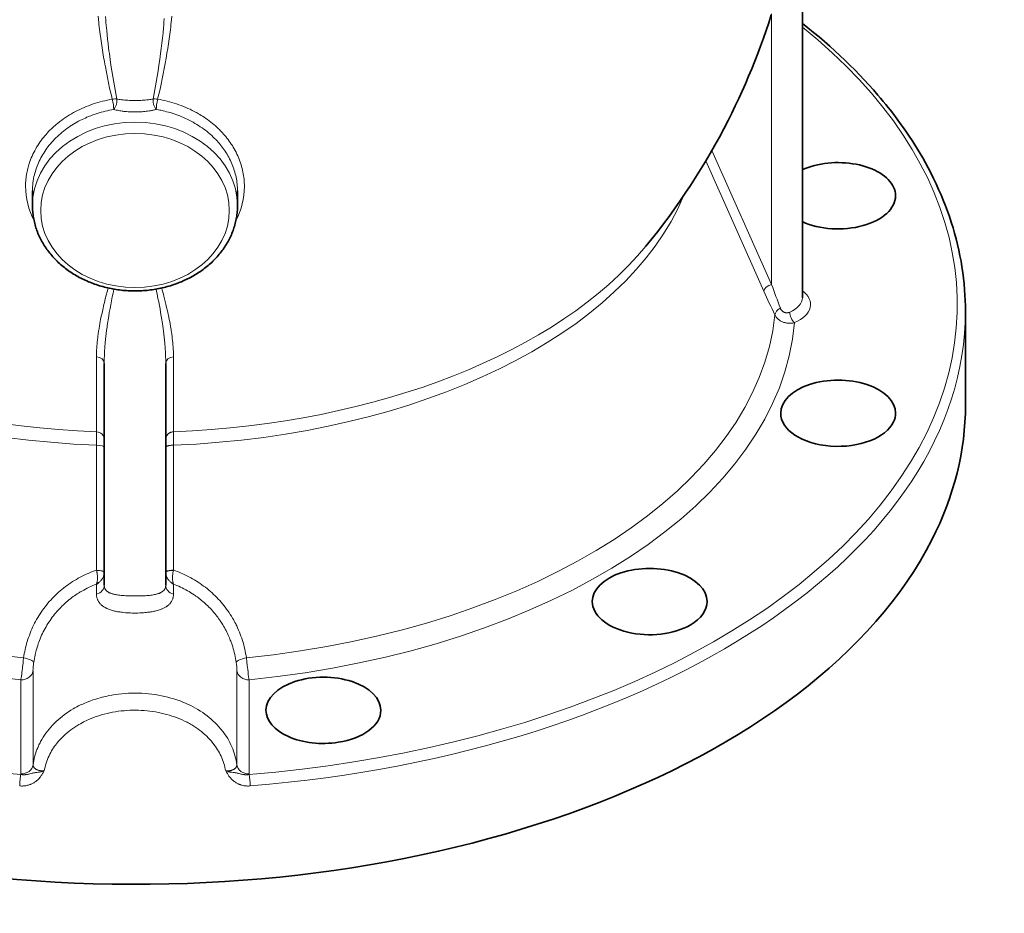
# Model space of a CAD drawing. Extents: x 330 to 1162, y 128 to 876.
# Tile 7 of 9: x 1042 to 1162, y 605 to 714. Entities that reach past the tile are written whole.
import ezdxf

# ---------------------------------------------------------------- set-up
doc = ezdxf.new("R2010")
doc.units = 0

msp = doc.modelspace()

# ---------------------------------------------------------------- linework, layer by layer
at = {"color": 7, "lineweight": 35}
for p, q in [((1137.63, 680.45), (1137.63, 735.62)), ((1157.52, 667.38), (1157.52, 678.81)), ((1052.52, 645.42), (1052.52, 672.45)), ((1060.02, 645.42), (1060.02, 672.45))]:
    msp.add_line(p, q, dxfattribs=at)
at = {"color": 7, "lineweight": 13}
for p, q in [((1133.88, 682.08), (1133.88, 715.08)), ((1126.59, 698.39), (1133.88, 682.08)), ((1125.85, 697.13), (1132.94, 681.25)), ((1051.58, 647.23), (1051.58, 662.47)), ((1060.96, 647.23), (1060.95, 662.47)), ((1042.35, 622.39), (1042.35, 633.85)), ((1043.84, 623.48), (1043.84, 634.95)), ((1068.7, 623.48), (1068.7, 634.95)), ((1070.19, 622.39), (1070.19, 633.85))]:
    msp.add_line(p, q, dxfattribs=at)
at = {"color": 7, "lineweight": 35, "ltscale": 0.089835}
for p, q in [((1043.77, 693.47), (1043.77, 691.67)), ((1068.77, 693.47), (1068.77, 691.67))]:
    msp.add_line(p, q, dxfattribs=at)
at = {"color": 7, "lineweight": 13, "ltscale": 0.457445}
for p, q in [((1051.58, 673.26), (1051.58, 664.11)), ((1060.96, 673.26), (1060.96, 664.11))]:
    msp.add_line(p, q, dxfattribs=at)
at = {"color": 7, "lineweight": 13, "ltscale": 0.001389}
for p, q in [((1051.58, 647.2), (1051.58, 647.23)), ((1060.95, 647.2), (1060.96, 647.23))]:
    msp.add_line(p, q, dxfattribs=at)
at = {"color": 7, "lineweight": 13, "ltscale": 0.062703}
for p, q in [((1051.58, 645.54), (1051.58, 644.28)), ((1060.96, 645.54), (1060.96, 644.28))]:
    msp.add_line(p, q, dxfattribs=at)
at = {"color": 7, "lineweight": 13}
for points in [[(1051.78, 714.8), (1051.82, 714.36), (1051.85, 714.07), (1051.88, 713.78), (1051.92, 713.48), (1051.95, 713.18), (1052.02, 712.61), (1052.1, 712.05), (1052.18, 711.48), (1052.26, 710.92), (1052.35, 710.36), (1052.44, 709.8), (1052.54, 709.25), (1052.6, 708.92), (1052.66, 708.6), (1052.78, 707.95), (1052.91, 707.31), (1053.04, 706.67), (1053.18, 706.03), (1053.29, 705.58), (1053.39, 705.12), (1053.5, 704.66)], [(1052.67, 714.76), (1052.71, 714.34), (1052.73, 714.02), (1052.76, 713.7), (1052.79, 713.38), (1052.82, 713.06), (1052.87, 712.52), (1052.93, 711.99), (1052.99, 711.46), (1053.05, 710.93), (1053.1, 710.58), (1053.15, 710.23), (1053.19, 709.87), (1053.24, 709.52), (1053.34, 708.82), (1053.45, 708.12), (1053.56, 707.43), (1053.68, 706.73), (1053.8, 706.04), (1053.93, 705.36), (1054.06, 704.68)], [(1058.48, 704.68), (1058.61, 705.37), (1058.73, 706.05), (1058.86, 706.74), (1058.97, 707.43), (1059.08, 708.12), (1059.19, 708.82), (1059.29, 709.52), (1059.34, 709.87), (1059.39, 710.22), (1059.47, 710.85), (1059.55, 711.48), (1059.62, 712.11), (1059.69, 712.74), (1059.75, 713.38), (1059.78, 713.69), (1059.8, 714.01), (1059.84, 714.49)], [(1059.03, 704.66), (1059.18, 705.28), (1059.32, 705.89), (1059.46, 706.51), (1059.59, 707.13), (1059.72, 707.76), (1059.84, 708.39), (1059.95, 709.01), (1060.07, 709.65), (1060.17, 710.28), (1060.27, 710.86), (1060.35, 711.43), (1060.43, 712.01), (1060.51, 712.6), (1060.58, 713.18), (1060.62, 713.48), (1060.65, 713.78), (1060.68, 714.06), (1060.71, 714.35), (1060.75, 714.79)], [(1042.93, 694.04), (1042.93, 694.25), (1042.94, 694.45), (1042.95, 694.66), (1042.97, 694.86), (1042.99, 695.07), (1043.02, 695.27), (1043.05, 695.48), (1043.08, 695.68), (1043.12, 695.86), (1043.16, 696.03), (1043.2, 696.2), (1043.24, 696.38), (1043.29, 696.53), (1043.33, 696.68), (1043.38, 696.83), (1043.42, 696.95), (1043.46, 697.06), (1043.54, 697.29), (1043.63, 697.51), (1043.72, 697.73), (1043.82, 697.95), (1043.93, 698.17), (1044.04, 698.38), (1044.16, 698.6), (1044.28, 698.81), (1044.41, 699.02), (1044.54, 699.22), (1044.68, 699.43), (1044.83, 699.63), (1044.97, 699.82), (1045.11, 700), (1045.26, 700.18), (1045.42, 700.36), (1045.57, 700.54), (1045.74, 700.71), (1045.9, 700.88), (1046.07, 701.05), (1046.22, 701.19), (1046.37, 701.33), (1046.53, 701.47), (1046.69, 701.6), (1046.83, 701.72), (1046.97, 701.83), (1047.12, 701.95), (1047.23, 702.03), (1047.34, 702.11), (1047.57, 702.28), (1047.8, 702.44), (1048.04, 702.59), (1048.28, 702.74), (1048.52, 702.89), (1048.77, 703.03), (1049.02, 703.16), (1049.28, 703.29), (1049.54, 703.42), (1049.8, 703.54), (1050.06, 703.66), (1050.33, 703.77), (1050.6, 703.87), (1050.88, 703.98), (1051.16, 704.08), (1051.45, 704.17), (1051.74, 704.26), (1052.03, 704.34), (1052.32, 704.41), (1052.61, 704.48), (1052.91, 704.55), (1053.2, 704.61), (1053.5, 704.66)], [(1058.48, 704.68), (1058.34, 704.66), (1058.2, 704.63), (1058.06, 704.61), (1057.91, 704.59), (1057.82, 704.58), (1057.72, 704.57), (1057.51, 704.55), (1057.31, 704.54), (1057.14, 704.53), (1056.97, 704.52), (1056.8, 704.51), (1056.67, 704.51), (1056.54, 704.51), (1056.28, 704.51), (1056.15, 704.51), (1056.02, 704.51), (1055.89, 704.51), (1055.76, 704.51), (1055.59, 704.52), (1055.41, 704.53), (1055.24, 704.54), (1055.03, 704.55), (1054.83, 704.57), (1054.73, 704.58), (1054.63, 704.59), (1054.48, 704.61), (1054.34, 704.63), (1054.19, 704.66), (1054.06, 704.68)], [(1059.03, 704.66), (1059.33, 704.61), (1059.62, 704.55), (1059.91, 704.49), (1060.2, 704.42), (1060.49, 704.34), (1060.78, 704.26), (1061.06, 704.17), (1061.34, 704.08), (1061.62, 703.99), (1061.9, 703.89), (1062.18, 703.78), (1062.45, 703.67), (1062.71, 703.55), (1062.98, 703.43), (1063.24, 703.3), (1063.5, 703.17), (1063.63, 703.1), (1063.76, 703.03), (1063.88, 702.96), (1064.01, 702.89), (1064.17, 702.79), (1064.33, 702.69), (1064.5, 702.59), (1064.71, 702.46), (1064.91, 702.32), (1065.11, 702.17), (1065.31, 702.03), (1065.51, 701.88), (1065.7, 701.72), (1065.89, 701.57), (1066.07, 701.41), (1066.27, 701.23), (1066.37, 701.14), (1066.47, 701.04), (1066.56, 700.95), (1066.66, 700.86), (1066.79, 700.71), (1066.93, 700.57), (1067.06, 700.42), (1067.19, 700.28), (1067.34, 700.1), (1067.48, 699.92), (1067.62, 699.74), (1067.76, 699.56), (1067.89, 699.38), (1068.01, 699.19), (1068.14, 699), (1068.25, 698.81), (1068.37, 698.61), (1068.49, 698.4), (1068.6, 698.19), (1068.7, 697.98), (1068.8, 697.77), (1068.89, 697.55), (1068.98, 697.34), (1069.06, 697.12), (1069.14, 696.9), (1069.21, 696.68), (1069.27, 696.46), (1069.33, 696.23), (1069.38, 696.01), (1069.43, 695.78), (1069.47, 695.57), (1069.51, 695.35), (1069.54, 695.13), (1069.56, 694.91), (1069.58, 694.7), (1069.59, 694.48), (1069.6, 694.26), (1069.6, 694.04)], [(1043.77, 693.47), (1043.77, 693.64), (1043.77, 693.82), (1043.78, 694), (1043.8, 694.17), (1043.81, 694.35), (1043.83, 694.49), (1043.85, 694.64), (1043.87, 694.78), (1043.89, 694.89), (1043.91, 695), (1043.95, 695.22), (1044, 695.43), (1044.06, 695.64), (1044.12, 695.86), (1044.18, 696.07), (1044.25, 696.28), (1044.33, 696.49), (1044.41, 696.7), (1044.5, 696.91), (1044.59, 697.11), (1044.69, 697.31), (1044.79, 697.51), (1044.9, 697.71), (1045.02, 697.91), (1045.14, 698.1), (1045.26, 698.3), (1045.39, 698.49), (1045.52, 698.68), (1045.66, 698.86), (1045.81, 699.05), (1045.96, 699.24), (1046.12, 699.42), (1046.29, 699.6), (1046.46, 699.78), (1046.63, 699.95), (1046.81, 700.12), (1046.99, 700.29), (1047.17, 700.45), (1047.37, 700.62), (1047.56, 700.77), (1047.76, 700.93), (1047.96, 701.08), (1048.17, 701.22), (1048.37, 701.36), (1048.57, 701.49), (1048.77, 701.61), (1048.98, 701.74), (1049.19, 701.86), (1049.4, 701.97), (1049.62, 702.09), (1049.84, 702.19), (1050.03, 702.29), (1050.22, 702.37), (1050.41, 702.46), (1050.61, 702.54), (1050.74, 702.59), (1050.87, 702.64), (1051.14, 702.74), (1051.4, 702.84), (1051.65, 702.92), (1051.9, 703), (1052.15, 703.07), (1052.4, 703.14), (1052.65, 703.2), (1052.9, 703.26), (1053.16, 703.32), (1053.42, 703.37), (1053.68, 703.42)], [(1058.86, 703.42), (1058.75, 703.39), (1058.64, 703.36), (1058.53, 703.33), (1058.44, 703.32), (1058.35, 703.3), (1058.27, 703.28), (1058.18, 703.26), (1058, 703.24), (1057.81, 703.21), (1057.63, 703.19), (1057.46, 703.17), (1057.3, 703.15), (1057.13, 703.14), (1056.96, 703.13), (1056.85, 703.13), (1056.74, 703.12), (1056.63, 703.12), (1056.51, 703.12), (1056.29, 703.11), (1056.07, 703.11), (1055.86, 703.12), (1055.65, 703.13), (1055.44, 703.14), (1055.23, 703.15), (1055.03, 703.17), (1054.92, 703.18), (1054.82, 703.2), (1054.69, 703.21), (1054.56, 703.23), (1054.42, 703.25), (1054.27, 703.28), (1054.12, 703.31), (1053.97, 703.34), (1053.82, 703.38), (1053.68, 703.42)], [(1058.86, 703.42), (1059.15, 703.37), (1059.29, 703.34), (1059.43, 703.31), (1059.57, 703.28), (1059.71, 703.25), (1059.92, 703.2), (1060.13, 703.14), (1060.34, 703.08), (1060.55, 703.03), (1060.79, 702.95), (1061.03, 702.87), (1061.26, 702.79), (1061.5, 702.71), (1061.73, 702.62), (1061.96, 702.53), (1062.19, 702.43), (1062.42, 702.33), (1062.65, 702.22), (1062.89, 702.1), (1063.12, 701.98), (1063.35, 701.85), (1063.58, 701.72), (1063.8, 701.59), (1064.02, 701.45), (1064.23, 701.31), (1064.44, 701.17), (1064.65, 701.02), (1064.85, 700.87), (1065.05, 700.71), (1065.25, 700.55), (1065.44, 700.39), (1065.63, 700.22), (1065.81, 700.05), (1065.98, 699.88), (1066.07, 699.79), (1066.15, 699.7), (1066.28, 699.57), (1066.4, 699.43), (1066.52, 699.29), (1066.64, 699.15), (1066.77, 698.99), (1066.9, 698.82), (1067.03, 698.65), (1067.15, 698.48), (1067.27, 698.31), (1067.38, 698.13), (1067.49, 697.95), (1067.6, 697.77), (1067.7, 697.58), (1067.81, 697.39), (1067.9, 697.19), (1068, 696.99), (1068.08, 696.79), (1068.17, 696.59), (1068.24, 696.39), (1068.32, 696.19), (1068.38, 695.98), (1068.44, 695.77), (1068.5, 695.57), (1068.55, 695.36), (1068.6, 695.15), (1068.64, 694.94), (1068.67, 694.73), (1068.7, 694.52), (1068.73, 694.31), (1068.74, 694.1), (1068.76, 693.89), (1068.76, 693.68), (1068.77, 693.47)], [(1051.58, 673.26), (1051.58, 673.43), (1051.58, 673.61), (1051.58, 673.78), (1051.59, 673.91), (1051.59, 674.04), (1051.61, 674.31), (1051.63, 674.58), (1051.65, 674.84), (1051.67, 675.11), (1051.69, 675.27), (1051.71, 675.42), (1051.73, 675.58), (1051.75, 675.74), (1051.79, 676.06), (1051.84, 676.38), (1051.89, 676.7), (1051.94, 677.02), (1051.99, 677.28), (1052.03, 677.54), (1052.08, 677.8), (1052.12, 678), (1052.16, 678.19), (1052.25, 678.59), (1052.33, 678.98), (1052.38, 679.2), (1052.43, 679.41), (1052.49, 679.64), (1052.54, 679.86), (1052.65, 680.3), (1052.77, 680.75), (1052.88, 681.19), (1053.01, 681.64)], [(1052.52, 672.45), (1052.52, 672.6), (1052.52, 672.75), (1052.52, 672.9), (1052.53, 673.06), (1052.54, 673.37), (1052.55, 673.68), (1052.57, 673.99), (1052.59, 674.31), (1052.61, 674.62), (1052.63, 674.8), (1052.64, 674.99), (1052.68, 675.36), (1052.72, 675.73), (1052.76, 676.1), (1052.81, 676.47), (1052.86, 676.85), (1052.89, 677.07), (1052.92, 677.29), (1052.96, 677.52), (1052.99, 677.75), (1053.07, 678.21), (1053.14, 678.67), (1053.23, 679.13), (1053.31, 679.6), (1053.4, 680.08), (1053.5, 680.55), (1053.6, 681.03), (1053.7, 681.5)], [(1058.84, 681.5), (1058.9, 681.22), (1058.96, 680.93), (1059.02, 680.65), (1059.07, 680.36), (1059.16, 679.94), (1059.24, 679.51), (1059.32, 679.09), (1059.39, 678.67), (1059.47, 678.21), (1059.54, 677.75), (1059.58, 677.52), (1059.61, 677.3), (1059.66, 676.99), (1059.7, 676.69), (1059.74, 676.39), (1059.78, 676.01), (1059.83, 675.64), (1059.87, 675.27), (1059.9, 674.9), (1059.92, 674.71), (1059.93, 674.53), (1059.95, 674.34), (1059.96, 674.16), (1059.97, 673.99), (1059.98, 673.81), (1059.99, 673.64), (1060, 673.47), (1060, 673.21), (1060.01, 672.96), (1060.02, 672.7), (1060.02, 672.45)], [(1059.53, 681.64), (1059.6, 681.39), (1059.67, 681.14), (1059.73, 680.89), (1059.79, 680.65), (1059.88, 680.33), (1059.96, 680), (1060.04, 679.68), (1060.13, 679.27), (1060.23, 678.87), (1060.31, 678.47), (1060.36, 678.27), (1060.4, 678.07), (1060.45, 677.81), (1060.5, 677.55), (1060.55, 677.28), (1060.61, 676.94), (1060.67, 676.6), (1060.69, 676.42), (1060.72, 676.25), (1060.75, 676), (1060.79, 675.74), (1060.82, 675.49), (1060.85, 675.24), (1060.88, 674.95), (1060.9, 674.66), (1060.91, 674.52), (1060.92, 674.38), (1060.94, 674.15), (1060.95, 673.93), (1060.95, 673.7), (1060.96, 673.48), (1060.96, 673.26)], [(1136.68, 677.41), (1136.58, 677.39), (1136.48, 677.37), (1136.38, 677.36), (1136.28, 677.35), (1136.19, 677.34), (1136.14, 677.34), (1136.09, 677.34), (1136.04, 677.34), (1135.99, 677.34), (1135.9, 677.34), (1135.82, 677.35), (1135.73, 677.36), (1135.64, 677.38), (1135.56, 677.39), (1135.48, 677.42), (1135.39, 677.44), (1135.31, 677.47), (1135.23, 677.5), (1135.16, 677.53), (1135.08, 677.57), (1135.01, 677.61), (1134.93, 677.65), (1134.86, 677.7), (1134.8, 677.75), (1134.73, 677.8), (1134.67, 677.85), (1134.61, 677.91), (1134.56, 677.97), (1134.5, 678.03), (1134.45, 678.1), (1134.41, 678.16), (1134.36, 678.23), (1134.33, 678.3), (1134.29, 678.37)], [(1136.09, 678.7), (1136.03, 678.67), (1135.97, 678.65), (1135.91, 678.64), (1135.85, 678.63), (1135.79, 678.62), (1135.76, 678.62), (1135.73, 678.62), (1135.68, 678.62), (1135.63, 678.62), (1135.58, 678.63), (1135.54, 678.64), (1135.49, 678.65), (1135.44, 678.66), (1135.4, 678.68), (1135.36, 678.7), (1135.32, 678.72), (1135.29, 678.74), (1135.25, 678.76), (1135.23, 678.78), (1135.21, 678.8), (1135.16, 678.84), (1135.12, 678.88), (1135.09, 678.92), (1135.05, 678.97), (1135.02, 679.02), (1134.99, 679.07), (1134.97, 679.12), (1134.94, 679.18)], [(1051.58, 664.11), (1051.58, 663.96), (1051.58, 663.79), (1051.58, 663.59), (1051.59, 663.38), (1051.58, 662.91), (1051.58, 662.47)], [(1060.96, 664.11), (1060.89, 664.1), (1060.83, 664.09), (1060.77, 664.08), (1060.7, 664.06), (1060.64, 664.04), (1060.61, 664.03), (1060.58, 664.02), (1060.55, 664.01), (1060.53, 663.99), (1060.47, 663.96), (1060.44, 663.94), (1060.42, 663.93), (1060.39, 663.91), (1060.37, 663.89), (1060.33, 663.86), (1060.29, 663.82), (1060.25, 663.79), (1060.22, 663.75), (1060.19, 663.71), (1060.16, 663.66), (1060.13, 663.62), (1060.11, 663.57), (1060.08, 663.52), (1060.07, 663.47), (1060.05, 663.42), (1060.04, 663.37), (1060.03, 663.32), (1060.02, 663.28), (1060.02, 663.24), (1060.02, 663.19)], [(1060.96, 664.11), (1060.96, 663.96), (1060.95, 663.79), (1060.95, 663.59), (1060.95, 663.38), (1060.95, 662.91), (1060.95, 662.47)], [(1060.95, 662.47), (1060.84, 662.47), (1060.72, 662.46), (1060.67, 662.46), (1060.61, 662.45), (1060.53, 662.44), (1060.46, 662.43), (1060.39, 662.42), (1060.35, 662.41), (1060.31, 662.4), (1060.27, 662.39), (1060.23, 662.38), (1060.19, 662.36), (1060.14, 662.34), (1060.12, 662.33), (1060.11, 662.32), (1060.09, 662.31), (1060.07, 662.3), (1060.06, 662.29), (1060.05, 662.28), (1060.03, 662.26), (1060.02, 662.24), (1060.02, 662.23), (1060.02, 662.21)], [(1051.58, 647.23), (1051.32, 647.14), (1051.07, 647.05), (1050.82, 646.95), (1050.57, 646.84), (1050.32, 646.73), (1050.07, 646.62), (1049.83, 646.5), (1049.59, 646.37), (1049.36, 646.24), (1049.12, 646.11), (1048.89, 645.97), (1048.66, 645.83), (1048.44, 645.68), (1048.21, 645.53), (1047.99, 645.38), (1047.78, 645.22), (1047.57, 645.05), (1047.36, 644.89), (1047.15, 644.71), (1046.95, 644.54), (1046.75, 644.35), (1046.56, 644.17), (1046.37, 643.98), (1046.18, 643.79), (1046, 643.59), (1045.82, 643.39), (1045.65, 643.19), (1045.48, 642.98), (1045.31, 642.77), (1045.15, 642.56), (1044.99, 642.34), (1044.84, 642.12), (1044.69, 641.9), (1044.55, 641.68), (1044.41, 641.45), (1044.28, 641.22), (1044.15, 640.98), (1044.03, 640.75), (1043.91, 640.51), (1043.79, 640.27), (1043.68, 640.03), (1043.58, 639.78), (1043.48, 639.53), (1043.39, 639.28), (1043.3, 639.04), (1043.22, 638.8), (1043.14, 638.55), (1043.06, 638.3), (1043, 638.06), (1042.93, 637.81), (1042.87, 637.55), (1042.82, 637.3), (1042.77, 637.05), (1042.72, 636.79), (1042.68, 636.54)], [(1051.58, 647.2), (1051.6, 647.12), (1051.62, 647.04), (1051.63, 646.96), (1051.64, 646.9), (1051.65, 646.83), (1051.67, 646.71), (1051.68, 646.58), (1051.69, 646.46), (1051.69, 646.35), (1051.69, 646.24), (1051.68, 646.14), (1051.68, 646.03), (1051.67, 645.93), (1051.66, 645.88), (1051.65, 645.84), (1051.64, 645.77), (1051.63, 645.71), (1051.62, 645.65), (1051.6, 645.61), (1051.59, 645.56), (1051.58, 645.54)], [(1060.96, 647.23), (1060.85, 647.23), (1060.74, 647.22), (1060.64, 647.21), (1060.54, 647.2), (1060.49, 647.19), (1060.44, 647.18), (1060.37, 647.17), (1060.3, 647.15), (1060.24, 647.14), (1060.19, 647.12), (1060.14, 647.1), (1060.12, 647.09), (1060.1, 647.07), (1060.08, 647.06), (1060.07, 647.05), (1060.05, 647.04), (1060.04, 647.02), (1060.03, 647), (1060.02, 646.99), (1060.02, 646.99), (1060.02, 646.98), (1060.02, 646.97)], [(1060.95, 647.2), (1060.93, 647.12), (1060.92, 647.04), (1060.9, 646.96), (1060.89, 646.9), (1060.88, 646.83), (1060.87, 646.71), (1060.86, 646.58), (1060.85, 646.46), (1060.85, 646.35), (1060.85, 646.24), (1060.85, 646.14), (1060.86, 646.03), (1060.87, 645.93), (1060.87, 645.88), (1060.88, 645.84), (1060.89, 645.77), (1060.91, 645.71), (1060.92, 645.65), (1060.94, 645.59), (1060.96, 645.54)], [(1069.86, 636.54), (1069.81, 636.81), (1069.76, 637.08), (1069.71, 637.34), (1069.65, 637.61), (1069.59, 637.87), (1069.52, 638.14), (1069.44, 638.4), (1069.36, 638.66), (1069.28, 638.92), (1069.19, 639.17), (1069.1, 639.43), (1069, 639.68), (1068.89, 639.93), (1068.78, 640.18), (1068.67, 640.43), (1068.61, 640.55), (1068.55, 640.67), (1068.45, 640.85), (1068.36, 641.03), (1068.26, 641.21), (1068.16, 641.39), (1068.02, 641.61), (1067.88, 641.84), (1067.74, 642.06), (1067.59, 642.28), (1067.44, 642.49), (1067.28, 642.7), (1067.12, 642.91), (1066.95, 643.12), (1066.78, 643.32), (1066.6, 643.52), (1066.43, 643.71), (1066.24, 643.91), (1066.06, 644.09), (1065.86, 644.28), (1065.67, 644.46), (1065.47, 644.64), (1065.27, 644.81), (1065.06, 644.98), (1064.85, 645.14), (1064.64, 645.3), (1064.43, 645.46), (1064.21, 645.61), (1063.98, 645.76), (1063.76, 645.9), (1063.53, 646.04), (1063.3, 646.18), (1063.06, 646.31), (1062.83, 646.43), (1062.59, 646.55), (1062.35, 646.67), (1062.12, 646.77), (1061.89, 646.87), (1061.66, 646.97), (1061.43, 647.06), (1061.19, 647.15), (1060.96, 647.23)], [(1052.52, 646.96), (1052.52, 646.9), (1052.51, 646.83), (1052.5, 646.77), (1052.49, 646.71), (1052.48, 646.65), (1052.46, 646.58), (1052.45, 646.55), (1052.44, 646.51), (1052.42, 646.47), (1052.41, 646.44), (1052.38, 646.37), (1052.34, 646.3), (1052.3, 646.23), (1052.26, 646.16), (1052.21, 646.09), (1052.16, 646.02), (1052.11, 645.96), (1052.05, 645.9), (1051.99, 645.84), (1051.93, 645.78), (1051.87, 645.73), (1051.8, 645.68), (1051.74, 645.63), (1051.67, 645.59), (1051.61, 645.55), (1051.58, 645.54)], [(1060.02, 646.96), (1060.02, 646.9), (1060.02, 646.83), (1060.03, 646.77), (1060.04, 646.71), (1060.06, 646.65), (1060.07, 646.58), (1060.09, 646.55), (1060.1, 646.51), (1060.11, 646.47), (1060.13, 646.44), (1060.16, 646.37), (1060.19, 646.3), (1060.22, 646.24), (1060.26, 646.19), (1060.29, 646.13), (1060.33, 646.08), (1060.36, 646.05), (1060.38, 646.01), (1060.44, 645.95), (1060.5, 645.88), (1060.56, 645.82), (1060.62, 645.77), (1060.69, 645.71), (1060.76, 645.66), (1060.83, 645.61), (1060.9, 645.57), (1060.96, 645.54)], [(1051.58, 645.54), (1051.35, 645.45), (1051.12, 645.35), (1050.9, 645.25), (1050.67, 645.15), (1050.45, 645.04), (1050.23, 644.93), (1050.02, 644.81), (1049.8, 644.69), (1049.7, 644.63), (1049.59, 644.57), (1049.49, 644.51), (1049.38, 644.44), (1049.22, 644.34), (1049.06, 644.23), (1048.89, 644.12), (1048.74, 644), (1048.58, 643.89), (1048.4, 643.75), (1048.22, 643.61), (1048.04, 643.46), (1047.87, 643.32), (1047.7, 643.17), (1047.54, 643.01), (1047.37, 642.85), (1047.21, 642.69), (1047.06, 642.53), (1046.9, 642.36), (1046.75, 642.2), (1046.61, 642.02), (1046.46, 641.85), (1046.32, 641.67), (1046.18, 641.49), (1046.05, 641.3), (1045.92, 641.11), (1045.79, 640.92), (1045.66, 640.73), (1045.54, 640.53), (1045.42, 640.33), (1045.31, 640.13), (1045.2, 639.92), (1045.09, 639.72), (1044.99, 639.51), (1044.89, 639.3), (1044.8, 639.09), (1044.71, 638.87), (1044.63, 638.67), (1044.55, 638.47), (1044.48, 638.27), (1044.41, 638.06), (1044.35, 637.86), (1044.29, 637.65), (1044.23, 637.44), (1044.18, 637.28), (1044.14, 637.12), (1044.1, 636.96), (1044.08, 636.83), (1044.05, 636.71), (1044, 636.46), (1043.96, 636.22), (1043.92, 635.97)], [(1060.02, 645.42), (1060.02, 645.35), (1060.01, 645.29), (1060, 645.23), (1059.99, 645.17), (1059.97, 645.11), (1059.95, 645.05), (1059.93, 645), (1059.91, 644.94), (1059.88, 644.89), (1059.84, 644.84), (1059.81, 644.79), (1059.77, 644.75), (1059.72, 644.71), (1059.7, 644.68), (1059.67, 644.66), (1059.62, 644.62), (1059.56, 644.58), (1059.5, 644.54), (1059.44, 644.51), (1059.37, 644.47), (1059.33, 644.45), (1059.29, 644.43), (1059.25, 644.42), (1059.2, 644.4), (1059.11, 644.37), (1059.01, 644.34), (1058.91, 644.31), (1058.85, 644.29), (1058.78, 644.28), (1058.71, 644.26), (1058.64, 644.25), (1058.5, 644.22), (1058.36, 644.2), (1058.2, 644.18), (1058.05, 644.16), (1057.88, 644.15), (1057.72, 644.13), (1057.55, 644.12), (1057.42, 644.11), (1057.3, 644.11), (1057.03, 644.1), (1056.77, 644.09), (1056.5, 644.09), (1056.23, 644.09), (1055.96, 644.09), (1055.69, 644.09), (1055.43, 644.1), (1055.17, 644.11), (1054.94, 644.13), (1054.83, 644.13), (1054.71, 644.14), (1054.57, 644.15), (1054.42, 644.17), (1054.28, 644.19), (1054.15, 644.21), (1054.02, 644.23), (1053.89, 644.25), (1053.76, 644.28), (1053.69, 644.29), (1053.63, 644.31), (1053.55, 644.33), (1053.47, 644.35), (1053.4, 644.38), (1053.31, 644.41), (1053.26, 644.43), (1053.22, 644.45), (1053.18, 644.46), (1053.14, 644.48), (1053.08, 644.51), (1053.03, 644.55), (1052.97, 644.58), (1052.92, 644.61), (1052.89, 644.64), (1052.87, 644.66), (1052.83, 644.69), (1052.8, 644.72), (1052.77, 644.75), (1052.73, 644.79), (1052.7, 644.83), (1052.67, 644.87), (1052.64, 644.92), (1052.62, 644.96), (1052.6, 645.01), (1052.57, 645.07), (1052.56, 645.12), (1052.54, 645.18), (1052.53, 645.23), (1052.52, 645.29), (1052.52, 645.35), (1052.52, 645.42)], [(1068.62, 635.97), (1068.58, 636.21), (1068.54, 636.45), (1068.49, 636.7), (1068.43, 636.94), (1068.38, 637.18), (1068.32, 637.42), (1068.25, 637.65), (1068.18, 637.89), (1068.1, 638.12), (1068.02, 638.36), (1067.98, 638.47), (1067.94, 638.59), (1067.89, 638.7), (1067.85, 638.82), (1067.78, 638.99), (1067.71, 639.16), (1067.63, 639.32), (1067.55, 639.49), (1067.46, 639.68), (1067.37, 639.86), (1067.27, 640.04), (1067.18, 640.22), (1067.07, 640.4), (1066.97, 640.57), (1066.84, 640.78), (1066.78, 640.88), (1066.71, 640.98), (1066.64, 641.08), (1066.58, 641.18), (1066.46, 641.34), (1066.35, 641.49), (1066.23, 641.64), (1066.12, 641.8), (1065.99, 641.95), (1065.86, 642.11), (1065.72, 642.27), (1065.58, 642.42), (1065.44, 642.58), (1065.29, 642.73), (1065.14, 642.88), (1064.99, 643.02), (1064.83, 643.17), (1064.69, 643.3), (1064.54, 643.42), (1064.39, 643.55), (1064.24, 643.67), (1064.09, 643.79), (1063.96, 643.89), (1063.83, 643.98), (1063.7, 644.08), (1063.6, 644.15), (1063.5, 644.22), (1063.3, 644.35), (1063.09, 644.48), (1062.88, 644.61), (1062.67, 644.73), (1062.46, 644.85), (1062.24, 644.96), (1062.02, 645.07), (1061.81, 645.17), (1061.6, 645.27), (1061.39, 645.36), (1061.17, 645.45), (1060.96, 645.54)], [(1060.96, 644.28), (1060.95, 644.2), (1060.95, 644.11), (1060.94, 644.03), (1060.93, 643.95), (1060.91, 643.87), (1060.89, 643.8), (1060.87, 643.72), (1060.84, 643.65), (1060.81, 643.57), (1060.77, 643.5), (1060.73, 643.43), (1060.69, 643.36), (1060.65, 643.3), (1060.6, 643.24), (1060.55, 643.18), (1060.5, 643.12), (1060.45, 643.07), (1060.39, 643.01), (1060.34, 642.97), (1060.29, 642.93), (1060.24, 642.89), (1060.2, 642.86), (1060.16, 642.83), (1060.11, 642.8), (1060.07, 642.77), (1060, 642.72), (1059.92, 642.68), (1059.83, 642.64), (1059.75, 642.59), (1059.67, 642.56), (1059.6, 642.52), (1059.52, 642.49), (1059.45, 642.47), (1059.39, 642.44), (1059.26, 642.4), (1059.13, 642.36), (1059, 642.32), (1058.86, 642.28), (1058.72, 642.24), (1058.6, 642.22), (1058.47, 642.19), (1058.35, 642.17), (1058.26, 642.15), (1058.17, 642.14), (1058.07, 642.12), (1057.97, 642.11), (1057.81, 642.09), (1057.64, 642.07), (1057.48, 642.05), (1057.31, 642.04), (1057.2, 642.03), (1057.09, 642.02), (1056.97, 642.01), (1056.86, 642.01), (1056.63, 642), (1056.4, 642), (1056.17, 642), (1055.94, 642), (1055.73, 642.01), (1055.53, 642.02), (1055.32, 642.03), (1055.12, 642.04), (1054.92, 642.06), (1054.72, 642.09), (1054.53, 642.11), (1054.43, 642.13), (1054.34, 642.14), (1054.24, 642.16), (1054.15, 642.17), (1054.03, 642.2), (1053.91, 642.22), (1053.79, 642.25), (1053.66, 642.28), (1053.53, 642.32), (1053.41, 642.35), (1053.29, 642.39), (1053.17, 642.43), (1053.05, 642.48), (1052.94, 642.52), (1052.83, 642.57), (1052.78, 642.6), (1052.72, 642.62), (1052.67, 642.65), (1052.62, 642.68), (1052.56, 642.71), (1052.49, 642.75), (1052.43, 642.79), (1052.35, 642.85), (1052.27, 642.91), (1052.24, 642.94), (1052.2, 642.97), (1052.14, 643.02), (1052.09, 643.07), (1052.04, 643.12), (1051.99, 643.17), (1051.94, 643.23), (1051.89, 643.29), (1051.85, 643.35), (1051.81, 643.42), (1051.77, 643.49), (1051.74, 643.56), (1051.71, 643.63), (1051.68, 643.7), (1051.65, 643.77), (1051.63, 643.84), (1051.62, 643.91), (1051.6, 643.98), (1051.59, 644.06), (1051.59, 644.13), (1051.58, 644.21), (1051.58, 644.28)], [(1042.35, 633.85), (1042.37, 633.96), (1042.39, 634.07), (1042.42, 634.32), (1042.46, 634.59), (1042.49, 634.78), (1042.51, 634.98), (1042.54, 635.22), (1042.57, 635.46), (1042.62, 635.91), (1042.65, 636.22), (1042.68, 636.54)], [(1069.86, 636.54), (1069.9, 636.07), (1069.95, 635.59), (1069.98, 635.35), (1070.01, 635.12), (1070.05, 634.82), (1070.08, 634.52), (1070.12, 634.25), (1070.16, 634.04), (1070.19, 633.85)], [(1043.84, 623.48), (1043.88, 623.73), (1043.92, 623.97), (1043.97, 624.22), (1044.03, 624.46), (1044.1, 624.7), (1044.17, 624.94), (1044.24, 625.15), (1044.32, 625.37), (1044.41, 625.58), (1044.5, 625.78), (1044.56, 625.92), (1044.63, 626.06), (1044.69, 626.19), (1044.76, 626.33), (1044.91, 626.59), (1045.07, 626.86), (1045.24, 627.11), (1045.41, 627.36), (1045.6, 627.61), (1045.79, 627.85), (1045.99, 628.09), (1046.2, 628.32), (1046.42, 628.55), (1046.65, 628.77), (1046.89, 628.98), (1047.13, 629.19), (1047.38, 629.39), (1047.64, 629.59), (1047.9, 629.78), (1048.17, 629.96), (1048.45, 630.14), (1048.73, 630.31), (1048.95, 630.43), (1049.17, 630.55), (1049.39, 630.67), (1049.56, 630.75), (1049.72, 630.83), (1049.9, 630.91), (1050.07, 630.99), (1050.42, 631.14), (1050.77, 631.27), (1051.13, 631.4), (1051.49, 631.52), (1051.75, 631.6), (1052.01, 631.67), (1052.27, 631.74), (1052.46, 631.79), (1052.66, 631.84), (1052.86, 631.88), (1053.06, 631.93), (1053.45, 632), (1053.86, 632.07), (1054.26, 632.12), (1054.66, 632.17), (1055.07, 632.2), (1055.48, 632.23), (1055.89, 632.24), (1056.3, 632.24), (1056.7, 632.24), (1057.11, 632.22), (1057.52, 632.2), (1057.93, 632.16), (1058.33, 632.11), (1058.74, 632.06), (1059.12, 631.99), (1059.51, 631.92), (1059.89, 631.84), (1060.27, 631.74), (1060.65, 631.64), (1061.02, 631.53), (1061.39, 631.41), (1061.76, 631.28), (1061.94, 631.21), (1062.12, 631.14), (1062.43, 631), (1062.75, 630.86), (1063.06, 630.71), (1063.36, 630.55), (1063.66, 630.39), (1063.95, 630.22), (1064.24, 630.04), (1064.52, 629.86), (1064.79, 629.67), (1065.06, 629.47), (1065.32, 629.26), (1065.57, 629.05), (1065.81, 628.83), (1066.05, 628.61), (1066.28, 628.38), (1066.49, 628.14), (1066.7, 627.9), (1066.81, 627.78), (1066.91, 627.65), (1067, 627.53), (1067.1, 627.4), (1067.26, 627.17), (1067.42, 626.93), (1067.57, 626.69), (1067.71, 626.44), (1067.84, 626.2), (1067.97, 625.94), (1068.08, 625.69), (1068.19, 625.43), (1068.29, 625.17), (1068.38, 624.9), (1068.46, 624.62), (1068.53, 624.34), (1068.6, 624.06), (1068.65, 623.77), (1068.7, 623.48)], [(1045.21, 622.75), (1045.25, 622.98), (1045.31, 623.22), (1045.37, 623.46), (1045.44, 623.69), (1045.51, 623.92), (1045.6, 624.14), (1045.69, 624.37), (1045.79, 624.59), (1045.9, 624.81), (1046, 625.01), (1046.11, 625.2), (1046.23, 625.39), (1046.35, 625.58), (1046.47, 625.76), (1046.58, 625.91), (1046.7, 626.06), (1046.81, 626.21), (1046.9, 626.32), (1047, 626.42), (1047.09, 626.53), (1047.19, 626.64), (1047.38, 626.84), (1047.58, 627.03), (1047.79, 627.23), (1048.01, 627.41), (1048.23, 627.59), (1048.46, 627.77), (1048.69, 627.93), (1048.93, 628.1), (1049.18, 628.26), (1049.43, 628.41), (1049.62, 628.51), (1049.81, 628.62), (1050.01, 628.72), (1050.15, 628.8), (1050.3, 628.87), (1050.61, 629.01), (1050.91, 629.14), (1051.23, 629.26), (1051.54, 629.37), (1051.86, 629.48), (1052.19, 629.58), (1052.53, 629.67), (1052.86, 629.76), (1053.2, 629.84), (1053.54, 629.9), (1053.88, 629.96), (1054.23, 630.02), (1054.58, 630.06), (1054.93, 630.09), (1055.28, 630.12), (1055.63, 630.14), (1055.98, 630.15), (1056.33, 630.15), (1056.68, 630.15), (1057.04, 630.13), (1057.39, 630.11), (1057.74, 630.08), (1058.08, 630.04), (1058.43, 630), (1058.78, 629.94), (1059.12, 629.88), (1059.46, 629.81), (1059.8, 629.73), (1060.13, 629.64), (1060.46, 629.55), (1060.78, 629.44), (1061.1, 629.34), (1061.41, 629.22), (1061.72, 629.1), (1062.02, 628.96), (1062.32, 628.82), (1062.61, 628.68), (1062.76, 628.6), (1062.9, 628.52), (1063.04, 628.44), (1063.18, 628.36), (1063.43, 628.21), (1063.68, 628.05), (1063.92, 627.88), (1064.15, 627.71), (1064.38, 627.54), (1064.6, 627.35), (1064.81, 627.17), (1065.02, 626.97), (1065.21, 626.77), (1065.41, 626.57), (1065.59, 626.36), (1065.77, 626.15), (1065.94, 625.93), (1066.02, 625.82), (1066.1, 625.71), (1066.22, 625.53), (1066.34, 625.34), (1066.45, 625.16), (1066.56, 624.97), (1066.66, 624.77), (1066.76, 624.56), (1066.86, 624.34), (1066.95, 624.12), (1067.03, 623.9), (1067.11, 623.67), (1067.17, 623.44), (1067.23, 623.21), (1067.28, 622.98), (1067.33, 622.75)], [(1043.84, 623.48), (1043.84, 623.44), (1043.85, 623.39), (1043.86, 623.35), (1043.87, 623.31), (1043.89, 623.27), (1043.91, 623.23), (1043.93, 623.19), (1043.96, 623.16), (1043.98, 623.13), (1044.01, 623.1), (1044.04, 623.07), (1044.06, 623.05), (1044.08, 623.04), (1044.13, 623), (1044.18, 622.97), (1044.23, 622.93), (1044.29, 622.91), (1044.35, 622.88), (1044.42, 622.85), (1044.48, 622.83), (1044.55, 622.81), (1044.62, 622.79), (1044.67, 622.79), (1044.71, 622.78), (1044.75, 622.77), (1044.8, 622.76), (1044.89, 622.75), (1044.98, 622.75), (1045.06, 622.75), (1045.13, 622.75), (1045.21, 622.75)], [(1068.7, 623.48), (1068.69, 623.44), (1068.69, 623.39), (1068.68, 623.35), (1068.66, 623.31), (1068.65, 623.27), (1068.63, 623.23), (1068.6, 623.19), (1068.58, 623.16), (1068.55, 623.13), (1068.53, 623.1), (1068.5, 623.07), (1068.48, 623.05), (1068.46, 623.04), (1068.41, 623), (1068.36, 622.97), (1068.3, 622.93), (1068.24, 622.91), (1068.18, 622.88), (1068.12, 622.85), (1068.05, 622.83), (1067.98, 622.81), (1067.91, 622.79), (1067.87, 622.79), (1067.83, 622.78), (1067.78, 622.77), (1067.74, 622.76), (1067.64, 622.75), (1067.55, 622.75), (1067.48, 622.75), (1067.4, 622.75), (1067.33, 622.75)], [(1042.21, 620.92), (1042.32, 620.92), (1042.43, 620.91), (1042.54, 620.91), (1042.65, 620.92), (1042.76, 620.93), (1042.87, 620.94), (1042.97, 620.95), (1043.08, 620.97), (1043.18, 621), (1043.28, 621.03), (1043.38, 621.06), (1043.45, 621.08), (1043.52, 621.1), (1043.58, 621.13), (1043.63, 621.15), (1043.68, 621.17), (1043.77, 621.22), (1043.86, 621.26), (1043.95, 621.31), (1044.03, 621.36), (1044.1, 621.42), (1044.18, 621.47), (1044.25, 621.53), (1044.32, 621.58), (1044.38, 621.64), (1044.42, 621.67), (1044.46, 621.71), (1044.53, 621.79), (1044.57, 621.83), (1044.61, 621.87), (1044.64, 621.91), (1044.68, 621.96), (1044.74, 622.04), (1044.8, 622.12), (1044.85, 622.19), (1044.9, 622.26), (1044.95, 622.34), (1045, 622.42), (1045.06, 622.5), (1045.16, 622.67), (1045.21, 622.75)], [(1042.35, 622.31), (1042.43, 622.3), (1042.52, 622.29), (1042.6, 622.29), (1042.68, 622.29), (1042.76, 622.29), (1042.81, 622.29), (1042.86, 622.29), (1042.91, 622.3), (1042.96, 622.3), (1043.06, 622.31), (1043.11, 622.32), (1043.16, 622.33), (1043.27, 622.35), (1043.33, 622.37), (1043.46, 622.4), (1043.64, 622.44), (1043.72, 622.46), (1043.81, 622.48), (1043.89, 622.5), (1043.96, 622.51), (1044.05, 622.52), (1044.13, 622.54), (1044.29, 622.56), (1044.45, 622.58), (1044.52, 622.59), (1044.64, 622.61), (1044.78, 622.64), (1044.85, 622.65), (1044.92, 622.67), (1044.99, 622.69), (1045.06, 622.71), (1045.13, 622.73), (1045.21, 622.75)], [(1070.32, 620.92), (1070.21, 620.92), (1070.1, 620.91), (1069.99, 620.91), (1069.88, 620.92), (1069.78, 620.93), (1069.67, 620.94), (1069.56, 620.95), (1069.46, 620.97), (1069.35, 621), (1069.25, 621.03), (1069.15, 621.06), (1069.08, 621.08), (1069.02, 621.1), (1068.95, 621.13), (1068.9, 621.15), (1068.86, 621.17), (1068.76, 621.22), (1068.67, 621.26), (1068.59, 621.31), (1068.51, 621.36), (1068.43, 621.42), (1068.36, 621.47), (1068.29, 621.53), (1068.22, 621.58), (1068.16, 621.64), (1068.12, 621.67), (1068.08, 621.71), (1068.01, 621.79), (1067.94, 621.86), (1067.87, 621.94), (1067.81, 622.01), (1067.77, 622.07), (1067.73, 622.12), (1067.68, 622.19), (1067.63, 622.26), (1067.58, 622.34), (1067.53, 622.42), (1067.49, 622.48), (1067.42, 622.6), (1067.33, 622.75)], [(1070.18, 622.31), (1070.1, 622.3), (1070.02, 622.29), (1069.93, 622.29), (1069.85, 622.29), (1069.77, 622.29), (1069.72, 622.29), (1069.67, 622.29), (1069.62, 622.3), (1069.57, 622.3), (1069.48, 622.31), (1069.42, 622.32), (1069.37, 622.33), (1069.27, 622.35), (1069.2, 622.37), (1069.08, 622.4), (1068.99, 622.42), (1068.9, 622.44), (1068.81, 622.46), (1068.73, 622.48), (1068.65, 622.5), (1068.57, 622.51), (1068.49, 622.52), (1068.41, 622.54), (1068.24, 622.56), (1068.09, 622.58), (1068.01, 622.59), (1067.89, 622.61), (1067.82, 622.63), (1067.75, 622.64), (1067.68, 622.65), (1067.61, 622.67), (1067.49, 622.7), (1067.36, 622.74), (1067.33, 622.75)]]:
    msp.add_lwpolyline(points, dxfattribs=at)
at = {"color": 7, "lineweight": 35}
for points in [[(1128.58, 702.08), (1129.03, 702.97), (1129.46, 703.85), (1129.88, 704.74), (1130.29, 705.64), (1130.69, 706.55), (1131.08, 707.46), (1131.46, 708.37), (1131.83, 709.29), (1132.19, 710.22), (1132.54, 711.15), (1132.88, 712.09), (1133.21, 713.03), (1133.53, 713.98), (1133.84, 714.94)], [(1137.63, 713.9), (1138.32, 713.36), (1138.99, 712.81), (1139.67, 712.25), (1140.32, 711.69), (1140.97, 711.12), (1141.6, 710.55), (1142.22, 709.98), (1142.84, 709.4), (1143.44, 708.81), (1144.03, 708.23), (1144.6, 707.64), (1145.17, 707.04), (1145.74, 706.42), (1146.3, 705.79), (1146.85, 705.16), (1147.17, 704.78), (1147.49, 704.4), (1147.8, 704.03), (1148.1, 703.66), (1148.38, 703.31), (1148.65, 702.95), (1149.19, 702.24), (1149.57, 701.72), (1149.95, 701.19), (1150.32, 700.66), (1150.67, 700.14), (1151.01, 699.62), (1151.35, 699.09), (1151.68, 698.56), (1152, 698.03), (1152.31, 697.5), (1152.65, 696.89), (1152.98, 696.29), (1153.3, 695.67), (1153.63, 695.01), (1153.95, 694.35), (1154.25, 693.67), (1154.54, 693.01), (1154.82, 692.35), (1155.08, 691.67), (1155.33, 691.01), (1155.57, 690.34), (1155.79, 689.66), (1156, 688.99), (1156.2, 688.31), (1156.38, 687.63), (1156.55, 686.95), (1156.71, 686.27), (1156.85, 685.58), (1156.98, 684.9), (1157.09, 684.22), (1157.19, 683.53), (1157.28, 682.83), (1157.36, 682.13), (1157.42, 681.43), (1157.46, 680.77), (1157.49, 680.12), (1157.51, 679.47), (1157.52, 678.81)], [(1068.77, 691.67), (1068.77, 691.49), (1068.76, 691.31), (1068.75, 691.13), (1068.74, 690.95), (1068.72, 690.77), (1068.7, 690.59), (1068.67, 690.41), (1068.65, 690.23), (1068.61, 690.05), (1068.58, 689.87), (1068.54, 689.69), (1068.5, 689.52), (1068.45, 689.34), (1068.4, 689.16), (1068.34, 688.99), (1068.29, 688.81), (1068.23, 688.64), (1068.16, 688.47), (1068.09, 688.3), (1068.02, 688.13), (1067.95, 687.96), (1067.87, 687.79), (1067.78, 687.63), (1067.7, 687.46), (1067.61, 687.3), (1067.52, 687.14), (1067.42, 686.98), (1067.32, 686.82), (1067.22, 686.66), (1067.12, 686.5), (1067.01, 686.35), (1066.9, 686.2), (1066.78, 686.05), (1066.66, 685.9), (1066.54, 685.75), (1066.42, 685.6), (1066.29, 685.46), (1066.16, 685.32), (1066.03, 685.18), (1065.9, 685.04), (1065.76, 684.9), (1065.62, 684.77), (1065.48, 684.64), (1065.33, 684.51), (1065.18, 684.38), (1065.03, 684.26), (1064.88, 684.14), (1064.72, 684.01), (1064.57, 683.9), (1064.41, 683.78), (1064.24, 683.67), (1064.08, 683.56), (1063.91, 683.45), (1063.74, 683.34), (1063.57, 683.24), (1063.4, 683.13), (1063.22, 683.04), (1063.05, 682.94), (1062.87, 682.85), (1062.69, 682.75), (1062.51, 682.67), (1062.32, 682.58), (1062.14, 682.5), (1061.95, 682.41), (1061.76, 682.34), (1061.57, 682.26), (1061.38, 682.19), (1061.18, 682.12), (1060.99, 682.05), (1060.79, 681.99), (1060.6, 681.92), (1060.4, 681.86), (1060.2, 681.81), (1060, 681.75), (1059.8, 681.7), (1059.59, 681.66), (1059.39, 681.61), (1059.19, 681.57), (1058.98, 681.53), (1058.77, 681.49), (1058.57, 681.46), (1058.36, 681.43), (1058.15, 681.4), (1057.95, 681.38), (1057.74, 681.35), (1057.53, 681.34), (1057.32, 681.32), (1057.11, 681.31), (1056.9, 681.3), (1056.69, 681.29), (1056.48, 681.28), (1056.27, 681.28), (1056.06, 681.28), (1055.85, 681.29), (1055.64, 681.3), (1055.43, 681.31), (1055.22, 681.32), (1055.01, 681.34), (1054.8, 681.35), (1054.59, 681.38), (1054.38, 681.4), (1054.17, 681.43), (1053.97, 681.46), (1053.76, 681.49), (1053.55, 681.53), (1053.35, 681.57), (1053.15, 681.61), (1052.94, 681.66), (1052.74, 681.7), (1052.54, 681.75), (1052.34, 681.81), (1052.14, 681.86), (1051.94, 681.92), (1051.74, 681.99), (1051.55, 682.05), (1051.35, 682.12), (1051.16, 682.19), (1050.97, 682.26), (1050.78, 682.34), (1050.59, 682.41), (1050.4, 682.5), (1050.21, 682.58), (1050.03, 682.67), (1049.84, 682.76), (1049.66, 682.85), (1049.48, 682.94), (1049.3, 683.04), (1049.13, 683.14), (1048.96, 683.24), (1048.79, 683.34), (1048.62, 683.45), (1048.45, 683.56), (1048.29, 683.67), (1048.13, 683.78), (1047.97, 683.9), (1047.81, 684.01), (1047.66, 684.14), (1047.5, 684.26), (1047.35, 684.38), (1047.2, 684.51), (1047.06, 684.64), (1046.92, 684.77), (1046.78, 684.9), (1046.64, 685.04), (1046.5, 685.18), (1046.37, 685.32), (1046.24, 685.46), (1046.12, 685.6), (1045.99, 685.75), (1045.87, 685.9), (1045.75, 686.05), (1045.64, 686.2), (1045.53, 686.35), (1045.42, 686.5), (1045.31, 686.66), (1045.21, 686.82), (1045.11, 686.98), (1045.02, 687.14), (1044.93, 687.3), (1044.84, 687.46), (1044.75, 687.63), (1044.67, 687.79), (1044.59, 687.96), (1044.51, 688.13), (1044.44, 688.3), (1044.37, 688.47), (1044.31, 688.64), (1044.25, 688.81), (1044.19, 688.99), (1044.14, 689.16), (1044.09, 689.34), (1044.04, 689.52), (1044, 689.69), (1043.96, 689.87), (1043.92, 690.05), (1043.89, 690.23), (1043.86, 690.41), (1043.84, 690.59), (1043.81, 690.77), (1043.8, 690.95), (1043.78, 691.13), (1043.78, 691.31), (1043.77, 691.49), (1043.77, 691.67)], [(1060.96, 645.54), (1060.95, 645.54), (1060.94, 645.55), (1060.93, 645.56), (1060.92, 645.57), (1060.9, 645.57), (1060.88, 645.58)]]:
    msp.add_lwpolyline(points, dxfattribs=at)
for centre, radius, start, end in [((1053.55, 740.2), 84.16, 320.5749, 333.07), ((1052.57, 644.23), 1.63, 118.1176, 127.2527)]:
    msp.add_arc(centre, radius, start, end, dxfattribs=at)
at = {"color": 7, "lineweight": 13}
for centre, radius, start, end in [((1246.98, 721.87), 119.89, 199.3851, 200.8625), ((1211.79, 716.36), 86.31, 204.0021, 206.1134), ((1051.63, 634.87), 7.8, 171.9041, 179.4408), ((1060.9, 634.87), 7.8, 0.5592, 8.0959), ((1043.34, 622.39), 0.996, 180.0018, 184.3473), ((1069.19, 622.39), 0.996, 355.6525, 359.9981)]:
    msp.add_arc(centre, radius, start, end, dxfattribs=at)
for centre, major_axis, ratio, start_param, end_param in [((1056.27, 679.63), (100.25, 0), 0.57735, 2.517669, 4.573121), ((1056.27, 679.63), (100.25, 0), 0.57735, 4.851657, 6.907109), ((1053.47, 704.22), (0.972, 0.235), 0.430791, 0.819666, 1.432274), ((1053.47, 704.22), (0.169, -0.986), 0.121312, 0.605292, 2.020772), ((1053.47, 704.22), (0.241, 0.971), 0.571765, 3.900915, 5.349188), ((1059.07, 704.22), (0.241, -0.971), 0.571763, 4.075592, 5.523867), ((1059.07, 704.22), (0.972, -0.235), 0.430805, 1.709316, 2.321919), ((1059.07, 704.22), (0.169, 0.986), 0.121312, 1.120809, 2.5363), ((1056.27, 691.67), (-12.5, 0), 0.816497, 3.141593, 6.283185), ((1056.27, 691.09), (-11.5, 0), 0.816497, 3.141593, 9.424778), ((1056.18, 693.96), (13.25, -0.24), 0.819627, 3.15633, 3.553844), ((1056.34, 693.96), (13.26, 0.23), 0.819259, 5.871737, 6.269053), ((1056.27, 702.07), (-68.75, 0), 0.57735, 0.233943, 1.50258), ((1056.27, 702.07), (-68.75, 0), 0.57735, 1.639013, 2.907608), ((1056.27, 703.83), (-68.96, 0), 0.57735, 0.443304, 1.502704), ((1056.27, 703.83), (68.96, 0), 0.57735, 4.780481, 5.839886), ((1133.88, 681.5), (0.913, 0.408), 0.542413, 1.33313, 2.846492), ((1133.88, 679.63), (4.75, 0), 0.57735, 5.341949, 6.943927), ((1133.88, 680.45), (3.75, 0), 0.57735, 5.341949, 6.283185), ((1056.27, 680.97), (78.15, 0), 0.57735, 3.199214, 4.537638), ((1056.27, 680.97), (78.15, 0), 0.57735, 4.88714, 6.225563), ((1056.27, 678.81), (101.25, 0), 0.57735, 4.851657, 6.283214), ((1135.23, 678.62), (0.897, 0.442), 0.622036, 1.580704, 2.827841), ((1136.68, 678.23), (0.388, -0.922), 0.480744, 3.99366, 5.564456), ((1056.27, 679.63), (80.5, 0), 0.57735, 3.189304, 4.538605), ((1056.27, 679.63), (80.5, 0), 0.57735, 4.886173, 6.235474), ((1051.52, 672.45), (1, 0), 0.811553, 6.283185, 7.796173), ((1061.02, 672.45), (1, 0), 0.811554, 1.628606, 3.141593), ((1051.52, 663.19), (1, 0), 0.917504, 6.283184, 7.795774), ((1051.52, 662.21), (1, 0), 0.262551, 6.283185, 7.789885), ((1051.52, 646.97), (1, 0), 0.262651, 0.000002, 1.511312), ((1051.52, 646.96), (1, 0), 0.245445, 6.283185, 7.787996), ((1061.02, 646.96), (1, 0), 0.245447, 1.636777, 3.141592), ((1051.02, 645.42), (1.5, 0), 0.816497, 5.096786, 6.283185), ((1061.52, 645.42), (-1.5, 0), 0.816497, 6.283183, 7.469589), ((1042.43, 636.16), (1.48, -0.23), 0.278998, 0.092804, 1.447787), ((1070.1, 636.16), (1.48, 0.23), 0.278997, 1.693806, 3.048786), ((1042.35, 635.08), (-1.5, 0), 0.816497, 1.570796, 3.034244), ((1070.19, 635.08), (1.5, 0), 0.816497, 3.248941, 4.712389), ((1042.35, 623.61), (-1.5, 0), 0.816497, 1.570796, 3.034244), ((1070.19, 623.61), (1.5, 0), 0.816497, 3.248942, 4.712389), ((1042.35, 621.49), (-0.081, -0.997), 0.113345, 3.761666, 5.332463), ((1070.18, 621.49), (0.081, -0.997), 0.113345, 0.950723, 2.521519)]:
    msp.add_ellipse(centre, major_axis=major_axis, ratio=ratio, start_param=start_param, end_param=end_param, dxfattribs=at)
at = {"color": 7, "lineweight": 35}
for centre, major_axis, start_param, end_param in [((1141.99, 692.89), (7, 0), 0.261799, 2.243867), ((1141.99, 692.89), (7, 0), 0.000027, 0.261799), ((1141.99, 692.89), (7, 0), 4.039309, 6.283212), ((1141.99, 666.37), (7, 0), 6.283158, 9.424751), ((1056.27, 667.38), (101.25, 0), 3.141621, 5.997787), ((1141.99, 666.37), (7, 0), 3.141566, 6.021386), ((1141.99, 666.37), (7, 0), 6.021386, 6.283158), ((1056.27, 667.38), (101.25, 0), 5.997787, 6.283214), ((1119.02, 643.4), (7, 0), 0, 3.141593), ((1119.02, 643.4), (7, 0), 3.141593, 5.497787), ((1119.02, 643.4), (7, 0), 5.497787, 6.283185), ((1079.24, 630.14), (7, 0), 6.283168, 9.424761), ((1079.24, 630.14), (7, 0), 3.141575, 4.974188), ((1079.24, 630.14), (7, 0), 4.974188, 6.283168)]:
    msp.add_ellipse(centre, major_axis=major_axis, ratio=0.57735, start_param=start_param, end_param=end_param, dxfattribs=at)

doc.saveas('drawing.dxf')
